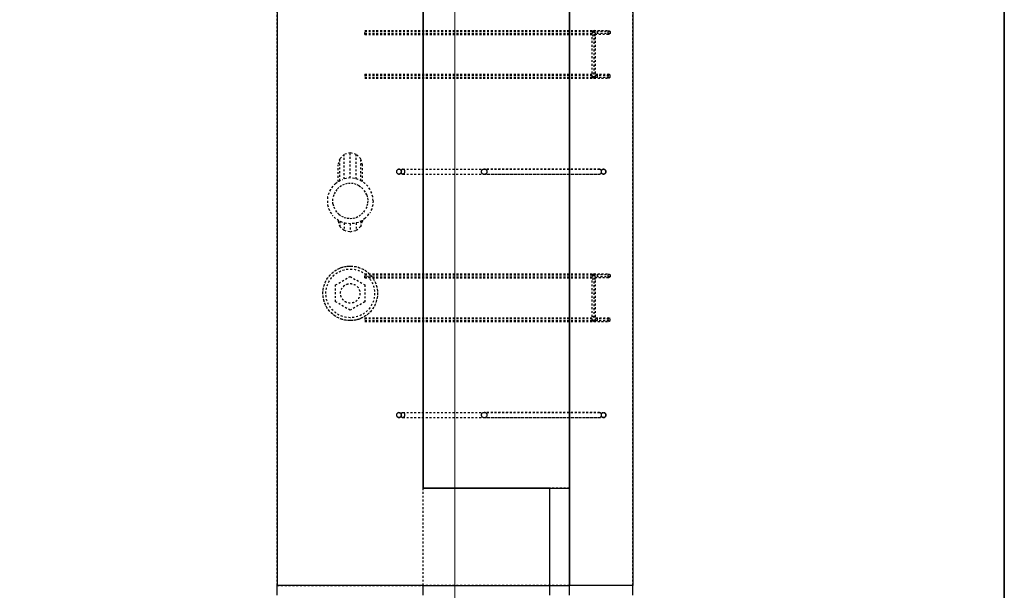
# Model space of a CAD drawing. Header units: millimetres. Extents: x 6071355 to 6728188, y -31956 to 56387.
# Tile 51 of 59: x 6095330 to 6096340, y 49923 to 50509. Entities that reach past the tile are written whole.
import ezdxf

# ---------------------------------------------------------------- set-up
doc = ezdxf.new("R2010")
doc.units = ezdxf.units.MM
doc.header["$MEASUREMENT"] = 0
doc.linetypes.add('DXK_LINE_DOT2', pattern=[3.9198, 1.9599, -1.9599])
doc.linetypes.add('Grid Line', pattern=[2222.5, 1270, -317.5, 317.5, -317.5])
doc.layers.add('ELEMENTY', color=7, linetype='Continuous')
doc.layers.add('M_ŁAWY', color=3, linetype='Continuous', lineweight=35)
doc.layers.add('Standard 1350-A_01-RZUT PARTERU LUSTRO2_28_Nowe_MODO_A1_osie-1_Nr_pióra__7_Nr_pióra__7_Nr_pióra__7', color=7, linetype='Continuous', lineweight=18)

# ---------------------------------------------------------------- blocks, each defined once
blk = doc.blocks.new('Part-86624973-72592 - 1482')
at = {"layer": 'ELEMENTY', "color": 1, "linetype": 'DXK_LINE_DOT2'}
for p, q in [((6525.1, 27027.5), (5750.1, 27027.5)), ((6525.1, 27027.5), (6525.1, 26877.5)), ((5750.1, 26877.5), (6425.1, 26877.5))]:
    blk.add_line(p, q, dxfattribs=at)
at = {"layer": 'ELEMENTY', "color": 2, "linetype": 'Continuous'}
blk.add_line((6535.1, 27027.5), (6525.1, 27027.5), dxfattribs=at)
at = {"layer": 'ELEMENTY', "color": 1, "linetype": 'DXK_LINE_DOT2'}
for start, end in [(337.5, 157.5), (157.5, 337.5)]:
    blk.add_arc((6225.1, 26952.5), 28, start, end, dxfattribs=at)
blk = doc.blocks.new('Part-86624973-72593 - 1482')
at = {"layer": 'ELEMENTY', "color": 1, "linetype": 'DXK_LINE_DOT2'}
for p, q in [((6525.1, 26727.5), (5600.1, 26727.5)), ((6525.1, 26662.5), (6525.1, 26727.5)), ((6525.1, 26662.5), (5535.1, 26662.5))]:
    blk.add_line(p, q, dxfattribs=at)
at = {"layer": 'ELEMENTY', "color": 2, "linetype": 'Continuous'}
for p, q in [((6535.1, 26727.5), (6525.1, 26727.5)), ((6535.1, 26662.5), (6525.1, 26662.5))]:
    blk.add_line(p, q, dxfattribs=at)
blk = doc.blocks.new('Part-86624973-72595 - 1482')
at = {"layer": 'ELEMENTY', "color": 1, "linetype": 'DXK_LINE_DOT2'}
for p, q in [((6425.1, 26747.5), (6425.1, 26877.5)), ((6525.1, 26877.5), (6425.1, 26877.5)), ((6525.1, 26747.5), (6525.1, 26877.5)), ((6525.1, 26747.5), (6425.1, 26747.5))]:
    blk.add_line(p, q, dxfattribs=at)
at = {"layer": 'ELEMENTY', "color": 2, "linetype": 'Continuous'}
for p, q in [((6535.1, 26877.5), (6525.1, 26877.5)), ((6535.1, 26747.5), (6525.1, 26747.5))]:
    blk.add_line(p, q, dxfattribs=at)
blk = doc.blocks.new('Part-86624973-72597 - 1482')
at = {"layer": 'ELEMENTY', "color": 2, "linetype": 'Continuous'}
for p, q in [((5750.1, 27027.5), (6525.1, 27027.5)), ((6525.1, 26877.5), (6525.1, 27027.5)), ((5750.1, 26877.5), (6425.1, 26877.5))]:
    blk.add_line(p, q, dxfattribs=at)
blk = doc.blocks.new('Part-86624973-72598 - 1482')
at = {"layer": 'ELEMENTY', "color": 2, "linetype": 'Continuous'}
for p, q in [((6425.1, 26747.5), (6425.1, 26877.5)), ((6525.1, 26877.5), (6525.1, 26747.5)), ((6525.1, 26747.5), (6425.1, 26747.5))]:
    blk.add_line(p, q, dxfattribs=at)
blk = doc.blocks.new('Part-86624973-72601 - 1482')
at = {"layer": 'ELEMENTY', "color": 2, "linetype": 'Continuous'}
for p, q in [((5535.1, 26727.5), (6525.1, 26727.5)), ((6525.1, 26662.5), (6525.1, 26727.5)), ((5535.1, 26662.5), (6525.1, 26662.5))]:
    blk.add_line(p, q, dxfattribs=at)
blk = doc.blocks.new('Part-86624973-72628 - 1482')
at = {"layer": 'ELEMENTY', "color": 1, "linetype": 'DXK_LINE_DOT2'}
for p, q in [((5640.1, 26877.5), (6425.1, 26877.5)), ((6425.1, 26877.5), (6425.1, 26727.5)), ((5640.1, 26727.5), (6425.1, 26727.5))]:
    blk.add_line(p, q, dxfattribs=at)
blk = doc.blocks.new('Part-86624973-72630 - 1482')
at = {"layer": 'ELEMENTY', "color": 2, "linetype": 'Continuous'}
for p, q in [((6425.1, 26877.5), (5640.1, 26877.5)), ((6425.1, 26877.5), (6425.1, 26727.5)), ((6425.1, 26727.5), (5640.1, 26727.5))]:
    blk.add_line(p, q, dxfattribs=at)
blk = doc.blocks.new('Part-86624973-72634 - 1482')
at = {"layer": 'ELEMENTY', "color": 2, "linetype": 'Continuous'}
for p, q in [((6525.1, 26747.5), (6425.1, 26747.5)), ((6425.1, 26747.5), (6425.1, 26727.5)), ((6525.1, 26747.5), (6525.1, 26727.5)), ((6525.1, 26727.5), (6425.1, 26727.5))]:
    blk.add_line(p, q, dxfattribs=at)
blk = doc.blocks.new('Part-86624973-72659 - 1482')
at = {"layer": 'ELEMENTY', "color": 1, "linetype": 'DXK_LINE_DOT2'}
for p, q in [((6425.1, 26727.5), (6425.1, 26747.5)), ((6525.1, 26747.5), (6425.1, 26747.5)), ((6525.1, 26727.5), (6525.1, 26747.5)), ((6525.1, 26727.5), (6425.1, 26727.5))]:
    blk.add_line(p, q, dxfattribs=at)
at = {"layer": 'ELEMENTY', "color": 2, "linetype": 'Continuous'}
for p, q in [((6535.1, 26747.5), (6525.1, 26747.5)), ((6535.1, 26727.5), (6525.1, 26727.5))]:
    blk.add_line(p, q, dxfattribs=at)
blk = doc.blocks.new('Part-86624973-72637 - 1482')
at = {"layer": 'ELEMENTY', "color": 2, "linetype": 'Continuous'}
for p, q in [((6347.6, 26902.5), (6347.7, 26903)), ((6347.7, 26902.1), (6347.6, 26902.5)), ((6347.7, 26903), (6347.8, 26903.4)), ((6347.8, 26901.7), (6347.7, 26902.1)), ((6347.8, 26903.4), (6348, 26903.8)), ((6348, 26903.8), (6348.2, 26904.1)), ((6348.2, 26904.1), (6348.5, 26904.4)), ((6348.5, 26904.4), (6348.9, 26904.7)), ((6348.9, 26904.7), (6349.3, 26904.9)), ((6349.3, 26904.9), (6349.7, 26905)), ((6349.7, 26905), (6350.1, 26905)), ((6350.1, 26905), (6350.6, 26905)), ((6350.6, 26905), (6351, 26904.9)), ((6351, 26904.9), (6351.4, 26904.7)), ((6351.4, 26904.7), (6351.8, 26904.4)), ((6351.8, 26904.4), (6352.1, 26904.1)), ((6352.1, 26904.1), (6352.3, 26903.8)), ((6352.3, 26903.8), (6352.5, 26903.4)), ((6352.5, 26903.4), (6352.6, 26903)), ((6352.6, 26902.1), (6352.5, 26901.7)), ((6352.6, 26903), (6352.6, 26902.5)), ((6352.6, 26902.5), (6352.6, 26902.1)), ((6348, 26901.3), (6347.8, 26901.7)), ((6348.2, 26900.9), (6348, 26901.3)), ((6348.5, 26900.6), (6348.2, 26900.9)), ((6348.9, 26900.4), (6348.5, 26900.6)), ((6349.3, 26900.2), (6348.9, 26900.4)), ((6349.7, 26900.1), (6349.3, 26900.2)), ((6350.1, 26900), (6349.7, 26900.1)), ((6350.6, 26900.1), (6350.1, 26900)), ((6351, 26900.2), (6350.6, 26900.1)), ((6351.4, 26900.4), (6351, 26900.2)), ((6351.8, 26900.6), (6351.4, 26900.4)), ((6352.1, 26900.9), (6351.8, 26900.6)), ((6352.3, 26901.3), (6352.1, 26900.9)), ((6352.5, 26901.7), (6352.3, 26901.3)), ((6347.6, 26815), (6347.7, 26815.5)), ((6347.7, 26814.5), (6347.6, 26815)), ((6347.7, 26815.5), (6347.8, 26816.1)), ((6347.8, 26814), (6347.7, 26814.5)), ((6347.8, 26816.1), (6348, 26816.5)), ((6348, 26813.5), (6347.8, 26814)), ((6348, 26816.5), (6348.2, 26817)), ((6348.2, 26813.1), (6348, 26813.5)), ((6348.2, 26817), (6348.5, 26817.4)), ((6348.5, 26812.7), (6348.2, 26813.1)), ((6348.5, 26817.4), (6348.9, 26817.7)), ((6348.9, 26812.4), (6348.5, 26812.7)), ((6348.9, 26817.7), (6349.3, 26817.9)), ((6349.3, 26812.1), (6348.9, 26812.4)), ((6349.3, 26817.9), (6349.7, 26818)), ((6349.7, 26812), (6349.3, 26812.1)), ((6349.7, 26818), (6350.1, 26818.1)), ((6350.1, 26812), (6349.7, 26812)), ((6350.1, 26818.1), (6350.6, 26818)), ((6350.6, 26812), (6350.1, 26812)), ((6350.6, 26818), (6351, 26817.9)), ((6351, 26812.1), (6350.6, 26812)), ((6351, 26817.9), (6351.4, 26817.7)), ((6351.4, 26812.4), (6351, 26812.1)), ((6351.4, 26817.7), (6351.8, 26817.4)), ((6351.8, 26812.7), (6351.4, 26812.4)), ((6351.8, 26817.4), (6352.1, 26817)), ((6352.1, 26813.1), (6351.8, 26812.7)), ((6352.1, 26817), (6352.3, 26816.5)), ((6352.1, 26813.1), (6352.3, 26813.5)), ((6352.3, 26816.5), (6352.5, 26816.1)), ((6352.5, 26814), (6352.3, 26813.5)), ((6352.5, 26816.1), (6352.6, 26815.5)), ((6352.6, 26814.5), (6352.5, 26814)), ((6352.6, 26815.5), (6352.6, 26815)), ((6352.6, 26815), (6352.6, 26814.5)), ((6347.6, 26692.5), (6347.7, 26693)), ((6347.7, 26692.1), (6347.6, 26692.5)), ((6347.7, 26693), (6347.8, 26693.4)), ((6347.8, 26691.7), (6347.7, 26692.1)), ((6347.8, 26693.4), (6348, 26693.8)), ((6348, 26691.3), (6347.8, 26691.7)), ((6348, 26693.8), (6348.2, 26694.1)), ((6348.2, 26690.9), (6348, 26691.3)), ((6348.2, 26694.1), (6348.5, 26694.4)), ((6348.5, 26690.6), (6348.2, 26690.9)), ((6348.5, 26694.4), (6348.9, 26694.7)), ((6348.9, 26690.4), (6348.5, 26690.6)), ((6348.9, 26694.7), (6349.3, 26694.9)), ((6349.3, 26690.2), (6348.9, 26690.4)), ((6349.3, 26694.9), (6349.7, 26695)), ((6349.7, 26690.1), (6349.3, 26690.2)), ((6349.7, 26695), (6350.1, 26695)), ((6350.1, 26690), (6349.7, 26690.1)), ((6350.1, 26695), (6350.6, 26695)), ((6350.6, 26690.1), (6350.1, 26690)), ((6350.6, 26695), (6351, 26694.9)), ((6351, 26690.2), (6350.6, 26690.1)), ((6351, 26694.9), (6351.4, 26694.7)), ((6351.4, 26690.4), (6351, 26690.2)), ((6351.4, 26694.7), (6351.8, 26694.4)), ((6351.8, 26690.6), (6351.4, 26690.4)), ((6351.8, 26694.4), (6352.1, 26694.1)), ((6352.1, 26690.9), (6351.8, 26690.6)), ((6352.1, 26694.1), (6352.3, 26693.8)), ((6352.3, 26691.3), (6352.1, 26690.9)), ((6352.3, 26693.8), (6352.5, 26693.4)), ((6352.5, 26691.7), (6352.3, 26691.3)), ((6352.5, 26693.4), (6352.6, 26693)), ((6352.6, 26692.1), (6352.5, 26691.7)), ((6352.6, 26693), (6352.6, 26692.5)), ((6352.6, 26692.5), (6352.6, 26692.1))]:
    blk.add_line(p, q, dxfattribs=at)
at = {"layer": 'ELEMENTY', "color": 1, "linetype": 'DXK_LINE_DOT2'}
for p, q in [((6347.6, 26898.5), (6347.7, 26898.8)), ((6347.7, 26898.8), (6347.8, 26899.2)), ((6347.8, 26899.2), (6348, 26899.5)), ((6348, 26899.5), (6348.2, 26899.8)), ((6348.2, 26899.8), (6348.5, 26900)), ((6348.5, 26900), (6348.9, 26900.3)), ((6348.9, 26900.3), (6349, 26900.3)), ((6351.3, 26900.3), (6351.4, 26900.3)), ((6351.4, 26900.3), (6351.8, 26900)), ((6351.8, 26900), (6352.1, 26899.8)), ((6352.1, 26899.8), (6352.3, 26899.5)), ((6352.3, 26899.5), (6352.5, 26899.2)), ((6352.5, 26899.2), (6352.6, 26898.8)), ((6352.6, 26898.8), (6352.6, 26898.5)), ((6347.6, 26696.5), (6347.6, 26815)), ((6352.6, 26815), (6352.6, 26696.5)), ((6347.7, 26696.2), (6347.6, 26696.5)), ((6347.8, 26695.8), (6347.7, 26696.2)), ((6348, 26695.5), (6347.8, 26695.8)), ((6348.2, 26695.2), (6348, 26695.5)), ((6348.5, 26695), (6348.2, 26695.2)), ((6348.9, 26694.8), (6348.5, 26695)), ((6349, 26694.7), (6348.9, 26694.8)), ((6351.4, 26694.8), (6351.3, 26694.7)), ((6351.8, 26695), (6351.4, 26694.8)), ((6352.1, 26695.2), (6351.8, 26695)), ((6352.1, 26695.2), (6352.3, 26695.5)), ((6352.5, 26695.8), (6352.3, 26695.5)), ((6352.6, 26696.2), (6352.5, 26695.8)), ((6352.6, 26696.5), (6352.6, 26696.2))]:
    blk.add_line(p, q, dxfattribs=at)
blk = doc.blocks.new('Part-86624973-72638 - 1482')
at = {"layer": 'ELEMENTY', "color": 2, "linetype": 'Continuous'}
for p, q in [((6097.6, 26902.5), (6097.7, 26903)), ((6097.7, 26902.1), (6097.6, 26902.5)), ((6097.7, 26903), (6097.8, 26903.4)), ((6097.8, 26901.7), (6097.7, 26902.1)), ((6097.8, 26903.4), (6098, 26903.8)), ((6098, 26903.8), (6098.2, 26904.1)), ((6098.2, 26904.1), (6098.5, 26904.4)), ((6098.5, 26904.4), (6098.9, 26904.7)), ((6098.9, 26904.7), (6099.3, 26904.9)), ((6099.3, 26904.9), (6099.7, 26905)), ((6099.7, 26905), (6100.1, 26905)), ((6100.1, 26905), (6100.6, 26905)), ((6100.6, 26905), (6101, 26904.9)), ((6101, 26904.9), (6101.4, 26904.7)), ((6101.4, 26904.7), (6101.8, 26904.4)), ((6101.8, 26904.4), (6102.1, 26904.1)), ((6102.1, 26904.1), (6102.3, 26903.8)), ((6102.3, 26903.8), (6102.5, 26903.4)), ((6102.5, 26903.4), (6102.6, 26903)), ((6102.6, 26902.1), (6102.5, 26901.7)), ((6102.6, 26903), (6102.6, 26902.5)), ((6102.6, 26902.5), (6102.6, 26902.1)), ((6098, 26901.3), (6097.8, 26901.7)), ((6098.2, 26900.9), (6098, 26901.3)), ((6098.5, 26900.6), (6098.2, 26900.9)), ((6098.9, 26900.4), (6098.5, 26900.6)), ((6099.3, 26900.2), (6098.9, 26900.4)), ((6099.7, 26900.1), (6099.3, 26900.2)), ((6100.1, 26900), (6099.7, 26900.1)), ((6100.6, 26900.1), (6100.1, 26900)), ((6101, 26900.2), (6100.6, 26900.1)), ((6101.4, 26900.4), (6101, 26900.2)), ((6101.8, 26900.6), (6101.4, 26900.4)), ((6102.1, 26900.9), (6101.8, 26900.6)), ((6102.3, 26901.3), (6102.1, 26900.9)), ((6102.5, 26901.7), (6102.3, 26901.3)), ((6097.6, 26815), (6097.7, 26815.5)), ((6097.7, 26814.5), (6097.6, 26815)), ((6097.7, 26815.5), (6097.8, 26816.1)), ((6097.8, 26814), (6097.7, 26814.5)), ((6097.8, 26816.1), (6098, 26816.5)), ((6098, 26813.5), (6097.8, 26814)), ((6098, 26816.5), (6098.2, 26817)), ((6098.2, 26813.1), (6098, 26813.5)), ((6098.2, 26817), (6098.5, 26817.4)), ((6098.5, 26812.7), (6098.2, 26813.1)), ((6098.5, 26817.4), (6098.9, 26817.7)), ((6098.9, 26812.4), (6098.5, 26812.7)), ((6098.9, 26817.7), (6099.3, 26817.9)), ((6099.3, 26812.1), (6098.9, 26812.4)), ((6099.3, 26817.9), (6099.7, 26818)), ((6099.7, 26812), (6099.3, 26812.1)), ((6099.7, 26818), (6100.1, 26818.1)), ((6100.1, 26812), (6099.7, 26812)), ((6100.1, 26818.1), (6100.6, 26818)), ((6100.6, 26812), (6100.1, 26812)), ((6100.6, 26818), (6101, 26817.9)), ((6101, 26812.1), (6100.6, 26812)), ((6101, 26817.9), (6101.4, 26817.7)), ((6101.4, 26812.4), (6101, 26812.1)), ((6101.4, 26817.7), (6101.8, 26817.4)), ((6101.8, 26812.7), (6101.4, 26812.4)), ((6101.8, 26817.4), (6102.1, 26817)), ((6102.1, 26813.1), (6101.8, 26812.7)), ((6102.1, 26817), (6102.3, 26816.5)), ((6102.1, 26813.1), (6102.3, 26813.5)), ((6102.3, 26816.5), (6102.5, 26816.1)), ((6102.5, 26814), (6102.3, 26813.5)), ((6102.5, 26816.1), (6102.6, 26815.5)), ((6102.6, 26814.5), (6102.5, 26814)), ((6102.6, 26815.5), (6102.6, 26815)), ((6102.6, 26815), (6102.6, 26814.5)), ((6097.6, 26692.5), (6097.7, 26693)), ((6097.7, 26692.1), (6097.6, 26692.5)), ((6097.7, 26693), (6097.8, 26693.4)), ((6097.8, 26691.7), (6097.7, 26692.1)), ((6097.8, 26693.4), (6098, 26693.8)), ((6098, 26691.3), (6097.8, 26691.7)), ((6098, 26693.8), (6098.2, 26694.1)), ((6098.2, 26690.9), (6098, 26691.3)), ((6098.2, 26694.1), (6098.5, 26694.4)), ((6098.5, 26690.6), (6098.2, 26690.9)), ((6098.5, 26694.4), (6098.9, 26694.7)), ((6098.9, 26690.4), (6098.5, 26690.6)), ((6098.9, 26694.7), (6099.3, 26694.9)), ((6099.3, 26690.2), (6098.9, 26690.4)), ((6099.3, 26694.9), (6099.7, 26695)), ((6099.7, 26690.1), (6099.3, 26690.2)), ((6099.7, 26695), (6100.1, 26695)), ((6100.1, 26690), (6099.7, 26690.1)), ((6100.1, 26695), (6100.6, 26695)), ((6100.6, 26690.1), (6100.1, 26690)), ((6100.6, 26695), (6101, 26694.9)), ((6101, 26690.2), (6100.6, 26690.1)), ((6101, 26694.9), (6101.4, 26694.7)), ((6101.4, 26690.4), (6101, 26690.2)), ((6101.4, 26694.7), (6101.8, 26694.4)), ((6101.8, 26690.6), (6101.4, 26690.4)), ((6101.8, 26694.4), (6102.1, 26694.1)), ((6102.1, 26690.9), (6101.8, 26690.6)), ((6102.1, 26694.1), (6102.3, 26693.8)), ((6102.3, 26691.3), (6102.1, 26690.9)), ((6102.3, 26693.8), (6102.5, 26693.4)), ((6102.5, 26691.7), (6102.3, 26691.3)), ((6102.5, 26693.4), (6102.6, 26693)), ((6102.6, 26692.1), (6102.5, 26691.7)), ((6102.6, 26693), (6102.6, 26692.5)), ((6102.6, 26692.5), (6102.6, 26692.1))]:
    blk.add_line(p, q, dxfattribs=at)
at = {"layer": 'ELEMENTY', "color": 1, "linetype": 'DXK_LINE_DOT2'}
for p, q in [((6097.6, 26898.5), (6097.7, 26898.8)), ((6097.7, 26898.8), (6097.8, 26899.2)), ((6097.8, 26899.2), (6098, 26899.5)), ((6098, 26899.5), (6098.2, 26899.8)), ((6098.2, 26899.8), (6098.5, 26900)), ((6098.5, 26900), (6098.9, 26900.3)), ((6098.9, 26900.3), (6099, 26900.3)), ((6101.3, 26900.3), (6101.4, 26900.3)), ((6101.4, 26900.3), (6101.8, 26900)), ((6101.8, 26900), (6102.1, 26899.8)), ((6102.1, 26899.8), (6102.3, 26899.5)), ((6102.3, 26899.5), (6102.5, 26899.2)), ((6102.5, 26899.2), (6102.6, 26898.8)), ((6102.6, 26898.8), (6102.6, 26898.5)), ((6097.6, 26696.5), (6097.6, 26815)), ((6102.6, 26815), (6102.6, 26696.5)), ((6097.7, 26696.2), (6097.6, 26696.5)), ((6097.8, 26695.8), (6097.7, 26696.2)), ((6098, 26695.5), (6097.8, 26695.8)), ((6098.2, 26695.2), (6098, 26695.5)), ((6098.5, 26695), (6098.2, 26695.2)), ((6098.9, 26694.8), (6098.5, 26695)), ((6099, 26694.7), (6098.9, 26694.8)), ((6101.4, 26694.8), (6101.3, 26694.7)), ((6101.8, 26695), (6101.4, 26694.8)), ((6102.1, 26695.2), (6101.8, 26695)), ((6102.1, 26695.2), (6102.3, 26695.5)), ((6102.5, 26695.8), (6102.3, 26695.5)), ((6102.6, 26696.2), (6102.5, 26695.8)), ((6102.6, 26696.5), (6102.6, 26696.2))]:
    blk.add_line(p, q, dxfattribs=at)
blk = doc.blocks.new('Part-86624973-72647 - 1482')
at = {"layer": 'ELEMENTY', "color": 1, "linetype": 'DXK_LINE_DOT2'}
for p, q in [((6216.5, 26967.5), (6207.8, 26952.5)), ((6233.8, 26967.5), (6216.5, 26967.5)), ((6242.5, 26952.5), (6233.8, 26967.5)), ((6207.8, 26952.5), (6216.5, 26937.5)), ((6233.8, 26937.5), (6242.5, 26952.5)), ((6216.5, 26937.5), (6233.8, 26937.5))]:
    blk.add_line(p, q, dxfattribs=at)
for start, end in [(157.5, 337.5), (337.5, 157.5)]:
    blk.add_arc((6225.1, 26952.5), 10, start, end, dxfattribs=at)
blk = doc.blocks.new('Part-86624973-72648 - 1482')
at = {"layer": 'ELEMENTY', "color": 1, "linetype": 'DXK_LINE_DOT2'}
for start, end in [(135, 315), (315, 135)]:
    blk.add_arc((6225.1, 26952.5), 10, start, end, dxfattribs=at)
blk = doc.blocks.new('Part-86624973-72649 - 1482')
at = {"layer": 'ELEMENTY', "color": 1, "linetype": 'DXK_LINE_DOT2'}
for p, q in [((6216.5, 26967.5), (6207.8, 26952.5)), ((6233.8, 26967.5), (6216.5, 26967.5)), ((6242.5, 26952.5), (6233.8, 26967.5)), ((6207.8, 26952.5), (6216.5, 26937.5)), ((6233.8, 26937.5), (6242.5, 26952.5)), ((6216.5, 26937.5), (6233.8, 26937.5))]:
    blk.add_line(p, q, dxfattribs=at)
for start, end in [(157.5, 337.5), (337.5, 157.5)]:
    blk.add_arc((6225.1, 26952.5), 10, start, end, dxfattribs=at)
blk = doc.blocks.new('Part-86624973-72655 - 1482')
at = {"layer": 'ELEMENTY', "color": 1, "linetype": 'DXK_LINE_DOT2'}
for start, end in [(45, 225), (225, 45)]:
    blk.add_arc((6225.1, 26952.5), 10, start, end, dxfattribs=at)
blk = doc.blocks.new('Part-86624973-72661 - 1482')
at = {"layer": 'ELEMENTY', "color": 1, "linetype": 'DXK_LINE_DOT2'}
for p, q in [((6347.7, 26903), (6347.6, 26902.5)), ((6347.6, 26902.5), (6347.7, 26902.1)), ((6347.7, 26903), (6347.8, 26903.4)), ((6347.7, 26902.1), (6347.8, 26901.7)), ((6347.8, 26903.4), (6348, 26903.8)), ((6348, 26903.8), (6348.2, 26904.1)), ((6348.2, 26904.1), (6348.5, 26904.4)), ((6348.5, 26904.4), (6348.9, 26904.7)), ((6348.9, 26904.7), (6349.3, 26904.9)), ((6349.3, 26904.9), (6349.7, 26905)), ((6349.7, 26905), (6350.1, 26905)), ((6350.1, 26905), (6350.6, 26905)), ((6350.6, 26905), (6351, 26904.9)), ((6351, 26904.9), (6351.4, 26904.7)), ((6351.4, 26904.7), (6351.8, 26904.4)), ((6352.1, 26904.1), (6351.8, 26904.4)), ((6352.1, 26904.1), (6352.3, 26903.8)), ((6352.3, 26903.8), (6352.5, 26903.4)), ((6352.6, 26903), (6352.5, 26903.4)), ((6352.5, 26901.7), (6352.6, 26902.1)), ((6352.6, 26902.5), (6352.6, 26903)), ((6352.6, 26902.1), (6352.6, 26902.5)), ((6347.7, 26898.8), (6347.6, 26898.5)), ((6347.7, 26898.1), (6347.6, 26898.5)), ((6347.6, 26898.5), (6347.6, 26696.5)), ((6347.7, 26898.8), (6347.8, 26899.2)), ((6347.8, 26897.8), (6347.7, 26898.1)), ((6348, 26901.3), (6347.8, 26901.7)), ((6347.8, 26899.2), (6348, 26899.5)), ((6348, 26897.5), (6347.8, 26897.8)), ((6348, 26901.3), (6348.2, 26900.9)), ((6348, 26899.5), (6348.2, 26899.8)), ((6348, 26899.5), (6348.2, 26899.8)), ((6348.2, 26897.2), (6348, 26897.5)), ((6348.2, 26900.9), (6348.5, 26900.6)), ((6348.2, 26899.8), (6348.5, 26900.1)), ((6348.2, 26899.8), (6348.5, 26900)), ((6348.2, 26897.2), (6348.5, 26896.9)), ((6348.5, 26900.6), (6348.9, 26900.4)), ((6348.5, 26900.1), (6348.9, 26900.3)), ((6348.5, 26900), (6348.9, 26900.3)), ((6348.5, 26896.9), (6348.9, 26896.7)), ((6348.9, 26900.4), (6349.3, 26900.2)), ((6348.9, 26900.3), (6349, 26900.3)), ((6348.9, 26900.3), (6349, 26900.3)), ((6349.3, 26896.6), (6348.9, 26896.7)), ((6349.3, 26900.2), (6349.7, 26900.1)), ((6349.7, 26896.5), (6349.3, 26896.6)), ((6349.7, 26900.1), (6350.1, 26900)), ((6350.1, 26896.4), (6349.7, 26896.5)), ((6350.1, 26900), (6350.6, 26900.1)), ((6350.6, 26896.5), (6350.1, 26896.4)), ((6350.6, 26900.1), (6351, 26900.2)), ((6351, 26896.6), (6350.6, 26896.5)), ((6351, 26900.2), (6351.4, 26900.4)), ((6351, 26896.6), (6351.4, 26896.7)), ((6351.3, 26900.3), (6351.4, 26900.3)), ((6351.3, 26900.3), (6351.4, 26900.3)), ((6351.4, 26900.4), (6351.8, 26900.6)), ((6351.4, 26900.3), (6351.8, 26900.1)), ((6351.4, 26900.3), (6351.8, 26900)), ((6351.8, 26896.9), (6351.4, 26896.7)), ((6351.8, 26900.6), (6352.1, 26900.9)), ((6351.8, 26900.1), (6352.1, 26899.8)), ((6351.8, 26900), (6352.1, 26899.8)), ((6352.1, 26897.2), (6351.8, 26896.9)), ((6352.1, 26900.9), (6352.3, 26901.3)), ((6352.1, 26899.8), (6352.3, 26899.5)), ((6352.1, 26899.8), (6352.3, 26899.5)), ((6352.1, 26897.2), (6352.3, 26897.5)), ((6352.3, 26901.3), (6352.5, 26901.7)), ((6352.5, 26899.2), (6352.3, 26899.5)), ((6352.3, 26897.5), (6352.5, 26897.8)), ((6352.5, 26899.2), (6352.6, 26898.8)), ((6352.5, 26897.8), (6352.6, 26898.1)), ((6352.6, 26898.8), (6352.6, 26898.5)), ((6352.6, 26898.5), (6352.6, 26696.5)), ((6352.6, 26898.1), (6352.6, 26898.5)), ((6347.7, 26696.2), (6347.6, 26696.5)), ((6347.7, 26693), (6347.6, 26692.5)), ((6347.6, 26692.5), (6347.7, 26692.1)), ((6347.8, 26695.9), (6347.7, 26696.2)), ((6347.7, 26693), (6347.8, 26693.4)), ((6347.7, 26692.1), (6347.8, 26691.7)), ((6348, 26695.5), (6347.8, 26695.9)), ((6348, 26695.5), (6347.8, 26695.8)), ((6347.8, 26693.4), (6348, 26693.8)), ((6348, 26691.3), (6347.8, 26691.7)), ((6348.2, 26695.2), (6348, 26695.5)), ((6348.2, 26695.2), (6348, 26695.5)), ((6348, 26693.8), (6348.2, 26694.1)), ((6348, 26691.3), (6348.2, 26690.9)), ((6348.5, 26695), (6348.2, 26695.2)), ((6348.5, 26695), (6348.2, 26695.2)), ((6348.2, 26694.1), (6348.5, 26694.4)), ((6348.2, 26690.9), (6348.5, 26690.6)), ((6348.9, 26694.8), (6348.5, 26695)), ((6348.9, 26694.8), (6348.5, 26695)), ((6348.5, 26694.4), (6348.9, 26694.7)), ((6348.5, 26690.6), (6348.9, 26690.4)), ((6348.9, 26694.7), (6349.3, 26694.9)), ((6349, 26694.7), (6348.9, 26694.8)), ((6348.9, 26694.8), (6349, 26694.7)), ((6348.9, 26690.4), (6349.3, 26690.2)), ((6349.3, 26694.9), (6349.7, 26695)), ((6349.3, 26690.2), (6349.7, 26690.1)), ((6349.7, 26695), (6350.1, 26695)), ((6349.7, 26690.1), (6350.1, 26690)), ((6350.1, 26695), (6350.6, 26695)), ((6350.1, 26690), (6350.6, 26690.1)), ((6350.6, 26695), (6351, 26694.9)), ((6350.6, 26690.1), (6351, 26690.2)), ((6351, 26694.9), (6351.4, 26694.7)), ((6351, 26690.2), (6351.4, 26690.4)), ((6351.4, 26694.8), (6351.3, 26694.7)), ((6351.3, 26694.7), (6351.4, 26694.8)), ((6351.8, 26695), (6351.4, 26694.8)), ((6351.4, 26694.8), (6351.8, 26695)), ((6351.4, 26694.7), (6351.8, 26694.4)), ((6351.4, 26690.4), (6351.8, 26690.6)), ((6352.1, 26695.2), (6351.8, 26695)), ((6352.1, 26695.2), (6351.8, 26695)), ((6352.1, 26694.1), (6351.8, 26694.4)), ((6351.8, 26690.6), (6352.1, 26690.9)), ((6352.3, 26695.5), (6352.1, 26695.2)), ((6352.3, 26695.5), (6352.1, 26695.2)), ((6352.1, 26694.1), (6352.3, 26693.8)), ((6352.1, 26690.9), (6352.3, 26691.3)), ((6352.5, 26695.9), (6352.3, 26695.5)), ((6352.5, 26695.8), (6352.3, 26695.5)), ((6352.3, 26693.8), (6352.5, 26693.4)), ((6352.3, 26691.3), (6352.5, 26691.7)), ((6352.6, 26696.2), (6352.5, 26695.9)), ((6352.6, 26693), (6352.5, 26693.4)), ((6352.5, 26691.7), (6352.6, 26692.1)), ((6352.6, 26696.5), (6352.6, 26696.2)), ((6352.6, 26692.5), (6352.6, 26693)), ((6352.6, 26692.1), (6352.6, 26692.5))]:
    blk.add_line(p, q, dxfattribs=at)
blk = doc.blocks.new('Part-86624973-72662 - 1482')
at = {"layer": 'ELEMENTY', "color": 1, "linetype": 'DXK_LINE_DOT2'}
for p, q in [((6097.7, 26903), (6097.6, 26902.5)), ((6097.6, 26902.5), (6097.7, 26902.1)), ((6097.7, 26903), (6097.8, 26903.4)), ((6097.7, 26902.1), (6097.8, 26901.7)), ((6097.8, 26903.4), (6098, 26903.8)), ((6098, 26903.8), (6098.2, 26904.1)), ((6098.2, 26904.1), (6098.5, 26904.4)), ((6098.5, 26904.4), (6098.9, 26904.7)), ((6098.9, 26904.7), (6099.3, 26904.9)), ((6099.3, 26904.9), (6099.7, 26905)), ((6099.7, 26905), (6100.1, 26905)), ((6100.1, 26905), (6100.6, 26905)), ((6100.6, 26905), (6101, 26904.9)), ((6101, 26904.9), (6101.4, 26904.7)), ((6101.4, 26904.7), (6101.8, 26904.4)), ((6102.1, 26904.1), (6101.8, 26904.4)), ((6102.1, 26904.1), (6102.3, 26903.8)), ((6102.3, 26903.8), (6102.5, 26903.4)), ((6102.6, 26903), (6102.5, 26903.4)), ((6102.5, 26901.7), (6102.6, 26902.1)), ((6102.6, 26902.5), (6102.6, 26903)), ((6102.6, 26902.1), (6102.6, 26902.5)), ((6097.7, 26898.8), (6097.6, 26898.5)), ((6097.7, 26898.1), (6097.6, 26898.5)), ((6097.6, 26898.5), (6097.6, 26696.5)), ((6097.7, 26898.8), (6097.8, 26899.2)), ((6097.8, 26897.8), (6097.7, 26898.1)), ((6098, 26901.3), (6097.8, 26901.7)), ((6097.8, 26899.2), (6098, 26899.5)), ((6098, 26897.5), (6097.8, 26897.8)), ((6098, 26901.3), (6098.2, 26900.9)), ((6098, 26899.5), (6098.2, 26899.8)), ((6098, 26899.5), (6098.2, 26899.8)), ((6098.2, 26897.2), (6098, 26897.5)), ((6098.2, 26900.9), (6098.5, 26900.6)), ((6098.2, 26899.8), (6098.5, 26900.1)), ((6098.2, 26899.8), (6098.5, 26900)), ((6098.2, 26897.2), (6098.5, 26896.9)), ((6098.5, 26900.6), (6098.9, 26900.4)), ((6098.5, 26900.1), (6098.9, 26900.3)), ((6098.5, 26900), (6098.9, 26900.3)), ((6098.5, 26896.9), (6098.9, 26896.7)), ((6098.9, 26900.4), (6099.3, 26900.2)), ((6098.9, 26900.3), (6099, 26900.3)), ((6098.9, 26900.3), (6099, 26900.3)), ((6099.3, 26896.6), (6098.9, 26896.7)), ((6099.3, 26900.2), (6099.7, 26900.1)), ((6099.7, 26896.5), (6099.3, 26896.6)), ((6099.7, 26900.1), (6100.1, 26900)), ((6100.1, 26896.4), (6099.7, 26896.5)), ((6100.1, 26900), (6100.6, 26900.1)), ((6100.6, 26896.5), (6100.1, 26896.4)), ((6100.6, 26900.1), (6101, 26900.2)), ((6101, 26896.6), (6100.6, 26896.5)), ((6101, 26900.2), (6101.4, 26900.4)), ((6101, 26896.6), (6101.4, 26896.7)), ((6101.3, 26900.3), (6101.4, 26900.3)), ((6101.3, 26900.3), (6101.4, 26900.3)), ((6101.4, 26900.4), (6101.8, 26900.6)), ((6101.4, 26900.3), (6101.8, 26900.1)), ((6101.4, 26900.3), (6101.8, 26900)), ((6101.8, 26896.9), (6101.4, 26896.7)), ((6101.8, 26900.6), (6102.1, 26900.9)), ((6101.8, 26900.1), (6102.1, 26899.8)), ((6101.8, 26900), (6102.1, 26899.8)), ((6102.1, 26897.2), (6101.8, 26896.9)), ((6102.1, 26900.9), (6102.3, 26901.3)), ((6102.1, 26899.8), (6102.3, 26899.5)), ((6102.1, 26899.8), (6102.3, 26899.5)), ((6102.1, 26897.2), (6102.3, 26897.5)), ((6102.3, 26901.3), (6102.5, 26901.7)), ((6102.5, 26899.2), (6102.3, 26899.5)), ((6102.3, 26897.5), (6102.5, 26897.8)), ((6102.5, 26899.2), (6102.6, 26898.8)), ((6102.5, 26897.8), (6102.6, 26898.1)), ((6102.6, 26898.8), (6102.6, 26898.5)), ((6102.6, 26898.5), (6102.6, 26696.5)), ((6102.6, 26898.1), (6102.6, 26898.5)), ((6097.7, 26696.2), (6097.6, 26696.5)), ((6097.7, 26693), (6097.6, 26692.5)), ((6097.6, 26692.5), (6097.7, 26692.1)), ((6097.8, 26695.9), (6097.7, 26696.2)), ((6097.7, 26693), (6097.8, 26693.4)), ((6097.7, 26692.1), (6097.8, 26691.7)), ((6098, 26695.5), (6097.8, 26695.9)), ((6098, 26695.5), (6097.8, 26695.8)), ((6097.8, 26693.4), (6098, 26693.8)), ((6098, 26691.3), (6097.8, 26691.7)), ((6098.2, 26695.2), (6098, 26695.5)), ((6098.2, 26695.2), (6098, 26695.5)), ((6098, 26693.8), (6098.2, 26694.1)), ((6098, 26691.3), (6098.2, 26690.9)), ((6098.5, 26695), (6098.2, 26695.2)), ((6098.5, 26695), (6098.2, 26695.2)), ((6098.2, 26694.1), (6098.5, 26694.4)), ((6098.2, 26690.9), (6098.5, 26690.6)), ((6098.9, 26694.8), (6098.5, 26695)), ((6098.9, 26694.8), (6098.5, 26695)), ((6098.5, 26694.4), (6098.9, 26694.7)), ((6098.5, 26690.6), (6098.9, 26690.4)), ((6098.9, 26694.7), (6099.3, 26694.9)), ((6099, 26694.7), (6098.9, 26694.8)), ((6098.9, 26694.8), (6099, 26694.7)), ((6098.9, 26690.4), (6099.3, 26690.2)), ((6099.3, 26694.9), (6099.7, 26695)), ((6099.3, 26690.2), (6099.7, 26690.1)), ((6099.7, 26695), (6100.1, 26695)), ((6099.7, 26690.1), (6100.1, 26690)), ((6100.1, 26695), (6100.6, 26695)), ((6100.1, 26690), (6100.6, 26690.1)), ((6100.6, 26695), (6101, 26694.9)), ((6100.6, 26690.1), (6101, 26690.2)), ((6101, 26694.9), (6101.4, 26694.7)), ((6101, 26690.2), (6101.4, 26690.4)), ((6101.4, 26694.8), (6101.3, 26694.7)), ((6101.3, 26694.7), (6101.4, 26694.8)), ((6101.8, 26695), (6101.4, 26694.8)), ((6101.4, 26694.8), (6101.8, 26695)), ((6101.4, 26694.7), (6101.8, 26694.4)), ((6101.4, 26690.4), (6101.8, 26690.6)), ((6102.1, 26695.2), (6101.8, 26695)), ((6102.1, 26695.2), (6101.8, 26695)), ((6102.1, 26694.1), (6101.8, 26694.4)), ((6101.8, 26690.6), (6102.1, 26690.9)), ((6102.3, 26695.5), (6102.1, 26695.2)), ((6102.3, 26695.5), (6102.1, 26695.2)), ((6102.1, 26694.1), (6102.3, 26693.8)), ((6102.1, 26690.9), (6102.3, 26691.3)), ((6102.5, 26695.9), (6102.3, 26695.5)), ((6102.5, 26695.8), (6102.3, 26695.5)), ((6102.3, 26693.8), (6102.5, 26693.4)), ((6102.3, 26691.3), (6102.5, 26691.7)), ((6102.6, 26696.2), (6102.5, 26695.9)), ((6102.6, 26693), (6102.5, 26693.4)), ((6102.5, 26691.7), (6102.6, 26692.1)), ((6102.6, 26696.5), (6102.6, 26696.2)), ((6102.6, 26692.5), (6102.6, 26693)), ((6102.6, 26692.1), (6102.6, 26692.5))]:
    blk.add_line(p, q, dxfattribs=at)
blk = doc.blocks.new('Part-86624973-72672 - 1482')
at = {"layer": 'ELEMENTY', "color": 1, "linetype": 'DXK_LINE_DOT2'}
for p, q in [((6205.1, 26937.5), (6205.1, 26687.5)), ((6209.1, 26937.5), (6205.1, 26937.5)), ((6206.1, 26937.5), (6206.1, 26704.2)), ((6208.1, 26937.5), (6208.1, 26704.2)), ((6209.1, 26937.5), (6209.1, 26704.2)), ((6250.1, 26937.5), (6250.1, 26704.2)), ((6250.1, 26937.5), (6254.1, 26937.5)), ((6251.1, 26937.5), (6251.1, 26704.2)), ((6253.1, 26937.5), (6253.1, 26704.2)), ((6254.1, 26937.5), (6254.1, 26687.5)), ((6206.1, 26704.2), (6205.1, 26702.5)), ((6206.1, 26700.8), (6205.1, 26702.5)), ((6205.1, 26702.5), (6254.1, 26702.5)), ((6253.1, 26704.2), (6206.1, 26704.2)), ((6206.1, 26685.8), (6206.1, 26700.8)), ((6253.1, 26700.8), (6206.1, 26700.8)), ((6207.4, 26704.2), (6206.5, 26702.5)), ((6206.5, 26702.5), (6207.4, 26700.8)), ((6208.1, 26685.8), (6208.1, 26700.8)), ((6209.1, 26687.5), (6209.1, 26700.8)), ((6210.6, 26704.2), (6210.1, 26702.5)), ((6210.1, 26702.5), (6210.6, 26700.8)), ((6248.6, 26704.2), (6249.1, 26702.5)), ((6249.1, 26702.5), (6248.6, 26700.8)), ((6250.1, 26700.5), (6250.1, 26700.8)), ((6250.1, 26700.5), (6250.1, 26687.5)), ((6251.1, 26700.8), (6251.1, 26685.8)), ((6251.9, 26704.2), (6252.8, 26702.5)), ((6252.8, 26702.5), (6251.9, 26700.8)), ((6254.1, 26702.5), (6253.1, 26704.2)), ((6253.1, 26700.8), (6254.1, 26702.5)), ((6253.1, 26700.8), (6253.1, 26685.8)), ((6206.1, 26699.2), (6208.1, 26699.2)), ((6251.1, 26699.2), (6253.1, 26699.2)), ((6205.1, 26687.5), (6206.1, 26685.8)), ((6206.1, 26688.2), (6208.1, 26688.2)), ((6206.1, 26685.8), (6208.1, 26685.8)), ((6208.1, 26685.8), (6209.1, 26687.5)), ((6251.1, 26685.8), (6250.1, 26687.5)), ((6251.1, 26688.2), (6253.1, 26688.2)), ((6253.1, 26685.8), (6251.1, 26685.8)), ((6254.1, 26687.5), (6253.1, 26685.8))]:
    blk.add_line(p, q, dxfattribs=at)
blk = doc.blocks.new('Part-86624973-72673 - 1482')
at = {"layer": 'ELEMENTY', "color": 1, "linetype": 'DXK_LINE_DOT2'}
for p, q in [((5955.1, 26937.5), (5955.1, 26687.5)), ((5959.1, 26937.5), (5955.1, 26937.5)), ((5956.1, 26937.5), (5956.1, 26704.2)), ((5958.1, 26937.5), (5958.1, 26704.2)), ((5959.1, 26937.5), (5959.1, 26704.2)), ((6000.1, 26937.5), (6000.1, 26704.2)), ((6000.1, 26937.5), (6004.1, 26937.5)), ((6001.1, 26937.5), (6001.1, 26704.2)), ((6003.1, 26937.5), (6003.1, 26704.2)), ((6004.1, 26937.5), (6004.1, 26687.5)), ((5956.1, 26704.2), (5955.1, 26702.5)), ((5956.1, 26700.8), (5955.1, 26702.5)), ((5955.1, 26702.5), (6004.1, 26702.5)), ((6003.1, 26704.2), (5956.1, 26704.2)), ((5956.1, 26685.8), (5956.1, 26700.8)), ((6003.1, 26700.8), (5956.1, 26700.8)), ((5957.4, 26704.2), (5956.5, 26702.5)), ((5956.5, 26702.5), (5957.4, 26700.8)), ((5958.1, 26685.8), (5958.1, 26700.8)), ((5959.1, 26687.5), (5959.1, 26700.8)), ((5960.6, 26704.2), (5960.1, 26702.5)), ((5960.1, 26702.5), (5960.6, 26700.8)), ((5998.6, 26704.2), (5999.1, 26702.5)), ((5999.1, 26702.5), (5998.6, 26700.8)), ((6000.1, 26700.5), (6000.1, 26700.8)), ((6000.1, 26700.5), (6000.1, 26687.5)), ((6001.1, 26700.8), (6001.1, 26685.8)), ((6001.9, 26704.2), (6002.8, 26702.5)), ((6002.8, 26702.5), (6001.9, 26700.8)), ((6004.1, 26702.5), (6003.1, 26704.2)), ((6003.1, 26700.8), (6004.1, 26702.5)), ((6003.1, 26700.8), (6003.1, 26685.8)), ((5956.1, 26699.2), (5958.1, 26699.2)), ((6001.1, 26699.2), (6003.1, 26699.2)), ((5955.1, 26687.5), (5956.1, 26685.8)), ((5956.1, 26688.2), (5958.1, 26688.2)), ((5956.1, 26685.8), (5958.1, 26685.8)), ((5958.1, 26685.8), (5959.1, 26687.5)), ((6001.1, 26685.8), (6000.1, 26687.5)), ((6001.1, 26688.2), (6003.1, 26688.2)), ((6003.1, 26685.8), (6001.1, 26685.8)), ((6004.1, 26687.5), (6003.1, 26685.8))]:
    blk.add_line(p, q, dxfattribs=at)
blk = doc.blocks.new('Part-86624973-72676 - 1482')
at = {"layer": 'ELEMENTY', "color": 1, "linetype": 'DXK_LINE_DOT2'}
for radius, start, end in [(28, 0, 180), (25, 0, 180), (28, 180, 0), (25, 180, 0)]:
    blk.add_arc((6225.1, 26952.5), radius, start, end, dxfattribs=at)
blk = doc.blocks.new('Part-86624973-72685 - 1482')
at = {"layer": 'ELEMENTY', "color": 1, "linetype": 'DXK_LINE_DOT2'}
for p, q in [((6115, 26970.5), (6118.4, 26972.9)), ((6118.4, 26972.9), (6122.1, 26974.6)), ((6122.1, 26974.6), (6126.1, 26975.7)), ((6126.1, 26975.7), (6130.1, 26976)), ((6130.1, 26976), (6134.2, 26975.7)), ((6134.2, 26975.7), (6138.2, 26974.6)), ((6138.2, 26974.6), (6141.9, 26972.9)), ((6141.9, 26972.9), (6145.2, 26970.5)), ((6082.4, 26958.8), (6086.9, 26963.3)), ((6086.9, 26963.3), (6093.2, 26965)), ((6109.4, 26963.3), (6086.9, 26963.3)), ((6110.3, 26965), (6093.2, 26965)), ((6109.8, 26964.3), (6108.1, 26960.6)), ((6112.1, 26967.6), (6109.8, 26964.3)), ((6112.1, 26967.6), (6115, 26970.5)), ((6114.6, 26961.5), (6116.4, 26964.1)), ((6116.4, 26964.1), (6118.6, 26966.3)), ((6118.6, 26966.3), (6121.1, 26968.1)), ((6121.1, 26968.1), (6124, 26969.4)), ((6124, 26969.4), (6127, 26970.2)), ((6130.1, 26970.5), (6127, 26970.2)), ((6133.3, 26970.2), (6130.1, 26970.5)), ((6133.3, 26970.2), (6136.3, 26969.4)), ((6136.3, 26969.4), (6139.1, 26968.1)), ((6141.7, 26966.3), (6139.1, 26968.1)), ((6143.9, 26964.1), (6141.7, 26966.3)), ((6143.9, 26964.1), (6145.7, 26961.5)), ((6148.1, 26967.6), (6145.2, 26970.5)), ((6150.5, 26964.3), (6148.1, 26967.6)), ((6150, 26965), (6151.1, 26965)), ((6152.2, 26960.6), (6150.5, 26964.3)), ((6150.9, 26963.3), (6156.4, 26963.3)), ((6151.1, 26965), (6156.4, 26963.3)), ((6156.4, 26963.3), (6160.3, 26958.8)), ((6080.7, 26952.5), (6082.4, 26958.8)), ((6107.6, 26958.8), (6082.4, 26958.8)), ((6106.6, 26952.5), (6107, 26956.6)), ((6107, 26956.6), (6108.1, 26960.6)), ((6112.1, 26952.5), (6112.4, 26955.6)), ((6112.4, 26955.6), (6113.2, 26958.7)), ((6113.2, 26958.7), (6114.6, 26961.5)), ((6145.7, 26961.5), (6147.1, 26958.7)), ((6147.1, 26958.7), (6147.9, 26955.6)), ((6147.9, 26955.6), (6148.1, 26952.5)), ((6153.3, 26956.6), (6152.2, 26960.6)), ((6152.7, 26958.8), (6160.3, 26958.8)), ((6153.6, 26952.5), (6153.3, 26956.6)), ((6160.3, 26958.8), (6161.8, 26952.5)), ((6106.6, 26952.5), (6080.7, 26952.5)), ((6082.4, 26946.3), (6080.7, 26952.5)), ((6107.6, 26946.3), (6082.4, 26946.3)), ((6086.9, 26941.7), (6082.4, 26946.3)), ((6107, 26948.4), (6106.6, 26952.5)), ((6108.1, 26944.5), (6107, 26948.4)), ((6109.8, 26940.8), (6108.1, 26944.5)), ((6112.4, 26949.4), (6112.1, 26952.5)), ((6113.2, 26946.4), (6112.4, 26949.4)), ((6114.6, 26943.5), (6113.2, 26946.4)), ((6114.6, 26943.5), (6116.4, 26940.9)), ((6145.7, 26943.5), (6143.9, 26940.9)), ((6147.1, 26946.4), (6145.7, 26943.5)), ((6147.9, 26949.4), (6147.1, 26946.4)), ((6148.1, 26952.5), (6147.9, 26949.4)), ((6150.5, 26940.8), (6152.2, 26944.5)), ((6152.2, 26944.5), (6153.3, 26948.4)), ((6152.7, 26946.3), (6160.3, 26946.3)), ((6153.3, 26948.4), (6153.6, 26952.5)), ((6153.6, 26952.5), (6161.8, 26952.5)), ((6160.3, 26946.3), (6156.4, 26941.7)), ((6161.8, 26952.5), (6160.3, 26946.3)), ((6109.4, 26941.7), (6086.9, 26941.7)), ((6093.2, 26940), (6086.9, 26941.7)), ((6110.3, 26940), (6093.2, 26940)), ((6112.1, 26937.4), (6109.8, 26940.8)), ((6115, 26934.5), (6112.1, 26937.4)), ((6118.4, 26932.2), (6115, 26934.5)), ((6116.4, 26940.9), (6118.6, 26938.7)), ((6121.1, 26936.9), (6118.6, 26938.7)), ((6124, 26935.6), (6121.1, 26936.9)), ((6124, 26935.6), (6127, 26934.8)), ((6127, 26934.8), (6130.1, 26934.5)), ((6130.1, 26934.5), (6133.3, 26934.8)), ((6133.3, 26934.8), (6136.3, 26935.6)), ((6136.3, 26935.6), (6139.1, 26936.9)), ((6141.7, 26938.7), (6139.1, 26936.9)), ((6143.9, 26940.9), (6141.7, 26938.7)), ((6145.2, 26934.5), (6141.9, 26932.2)), ((6148.1, 26937.4), (6145.2, 26934.5)), ((6148.1, 26937.4), (6150.5, 26940.8)), ((6150, 26940), (6151.1, 26940)), ((6150.9, 26941.7), (6156.4, 26941.7)), ((6156.4, 26941.7), (6151.1, 26940)), ((6122.1, 26930.4), (6118.4, 26932.2)), ((6126.1, 26929.4), (6122.1, 26930.4)), ((6130.1, 26929), (6126.1, 26929.4)), ((6130.1, 26929), (6134.2, 26929.4)), ((6134.2, 26929.4), (6138.2, 26930.4)), ((6138.2, 26930.4), (6141.9, 26932.2))]:
    blk.add_line(p, q, dxfattribs=at)

msp = doc.modelspace()

# ---------------------------------------------------------------- linework, layer by layer
at = {"layer": 'M_ŁAWY', "color": 4}
msp.add_lwpolyline([(6096340.205, 51786.279), (6094239.877, 51786.279), (6094239.877, 49685.951), (6096340.205, 49685.951), (6096340.205, 51786.279)], dxfattribs=at)
at = {"layer": 'Standard 1350-A_01-RZUT PARTERU LUSTRO2_28_Nowe_MODO_A1_osie-1_Nr_pióra__7_Nr_pióra__7_Nr_pióra__7', "color": 7, "linetype": 'Grid Line', "lineweight": 18}
msp.add_line((6095776.364, 55114.428), (6095776.364, -31556.201), dxfattribs=at)

# ---------------------------------------------------------------- block references
at = {"xscale": -1, "rotation": 89.99999999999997}
for name in ['Part-86624973-72601 - 1482', 'Part-86624973-72593 - 1482', 'Part-86624973-72630 - 1482', 'Part-86624973-72628 - 1482', 'Part-86624973-72597 - 1482', 'Part-86624973-72592 - 1482', 'Part-86624973-72673 - 1482', 'Part-86624973-72685 - 1482', 'Part-86624973-72638 - 1482', 'Part-86624973-72662 - 1482', 'Part-86624973-72676 - 1482', 'Part-86624973-72672 - 1482', 'Part-86624973-72647 - 1482', 'Part-86624973-72649 - 1482', 'Part-86624973-72648 - 1482', 'Part-86624973-72655 - 1482', 'Part-86624973-72637 - 1482', 'Part-86624973-72661 - 1482', 'Part-86624973-72598 - 1482', 'Part-86624973-72595 - 1482', 'Part-86624973-72659 - 1482', 'Part-86624973-72634 - 1482']:
    msp.add_blockref(name, (6122621.38, 56452.981), dxfattribs=at)

doc.saveas('drawing.dxf')
